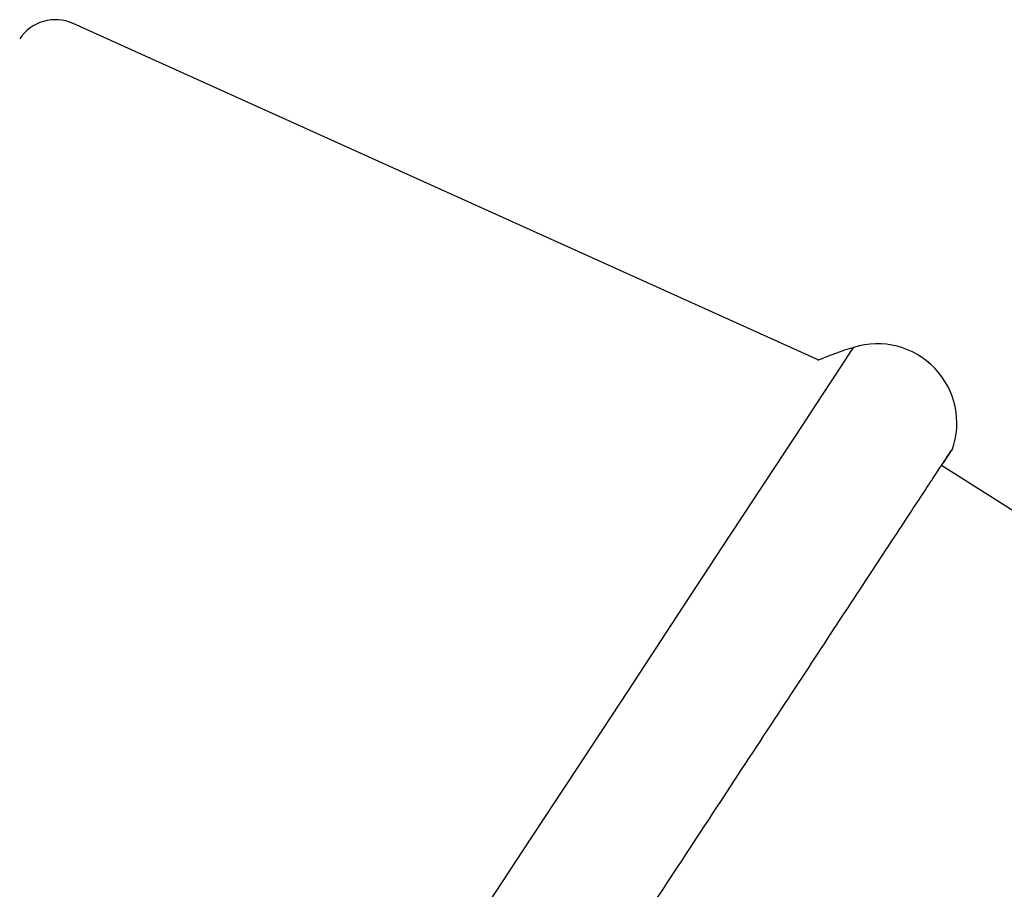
# Model space of a CAD drawing. Header units: millimetres. Extents: x 4096.18 to 4096.356, y 1727.865 to 1728.119.
# Tile 4 of 11: x 4096.219 to 4096.242, y 1727.892 to 1727.913. Entities that reach past the tile are written whole.
import ezdxf

# ---------------------------------------------------------------- set-up
doc = ezdxf.new("R2010")
doc.units = ezdxf.units.MM
doc.layers.add('SANINDUSA', color=3, linetype='Continuous')

msp = doc.modelspace()

# ---------------------------------------------------------------- linework, layer by layer
at = {"layer": 'SANINDUSA'}
for p, q in [((4096.237422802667, 1727.904735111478), (4096.219976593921, 1727.912612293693)), ((4096.240294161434, 1727.902274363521), (4096.247435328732, 1727.897759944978))]:
    msp.add_line(p, q, dxfattribs=at)
at = {"layer": 'SANINDUSA', "flags": 128}
msp.add_lwpolyline([(4096.222650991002, 1727.881302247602), (4096.222714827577, 1727.88139942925), (4096.222974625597, 1727.881794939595), (4096.22342791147, 1727.882485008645), (4096.224062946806, 1727.883451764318), (4096.224863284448, 1727.884670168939), (4096.225808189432, 1727.886108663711), (4096.226873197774, 1727.88772999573), (4096.228030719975, 1727.889492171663), (4096.22925078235, 1727.891349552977), (4096.230501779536, 1727.893254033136), (4096.231751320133, 1727.895156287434), (4096.232967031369, 1727.897007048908), (4096.234117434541, 1727.898758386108), (4096.235172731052, 1727.900364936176), (4096.236105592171, 1727.901785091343), (4096.236891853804, 1727.90298207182), (4096.237511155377, 1727.903924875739), (4096.237947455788, 1727.904589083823), (4096.238189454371, 1727.904957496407), (4096.238239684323, 1727.905033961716)], dxfattribs=at)
at = {"layer": 'SANINDUSA'}
for centre, radius, start, end in [((4096.219565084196, 1727.91170089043), 0.001000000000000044, 65.70022005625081, 146.7002200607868), ((4096.240938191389, 1727.896343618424), 0.009099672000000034, 107.2505045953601, 112.9431598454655), ((4096.238791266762, 1727.903257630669), 0.001859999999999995, 340.3399895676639, 107.2505045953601)]:
    msp.add_arc(centre, radius, start, end, dxfattribs=at)
for points, knots in [([(4096.240549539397, 1727.902663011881), (4096.240521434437, 1727.902620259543), (4096.240490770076, 1727.902573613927), (4096.240309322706, 1727.902297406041), (4096.240294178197, 1727.902274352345)], [0, 0, 0, 0, 0.9165349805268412, 0.9999999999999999, 0.9999999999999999, 0.9999999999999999, 0.9999999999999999]), ([(4096.225742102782, 1727.880122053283), (4096.225792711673, 1727.880199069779), (4096.225893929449, 1727.880353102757), (4096.226400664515, 1727.88112445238), (4096.22714617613, 1727.882259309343), (4096.228127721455, 1727.883753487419), (4096.229300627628, 1727.885539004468), (4096.230621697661, 1727.887550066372), (4096.232039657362, 1727.889708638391), (4096.233500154, 1727.891931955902), (4096.23494703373, 1727.894134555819), (4096.2363246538, 1727.896231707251), (4096.237580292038, 1727.898143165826), (4096.238664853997, 1727.899794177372), (4096.239539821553, 1727.90112611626), (4096.240159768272, 1727.902069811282), (4096.240513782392, 1727.902608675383), (4096.240526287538, 1727.902627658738), (4096.24053167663, 1727.902635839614)], [0, 0, 0, 0, 0.06346259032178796, 0.1269251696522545, 0.1903877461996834, 0.2538503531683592, 0.3173129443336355, 0.380775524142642, 0.4442381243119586, 0.50770073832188, 0.5711632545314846, 0.6346258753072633, 0.6980885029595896, 0.761551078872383, 0.8250136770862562, 0.888476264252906, 0.9519388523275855, 1, 1, 1, 1]), ([(4096.239710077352, 1727.872084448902), (4096.239742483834, 1727.872113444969), (4096.239806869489, 1727.872171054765), (4096.239912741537, 1727.872264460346), (4096.240024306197, 1727.872361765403), (4096.2401419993, 1727.872463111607), (4096.240265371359, 1727.872567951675), (4096.240394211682, 1727.872675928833), (4096.240528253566, 1727.872786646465), (4096.240667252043, 1727.872899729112), (4096.24081096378, 1727.873014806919), (4096.240959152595, 1727.873131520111), (4096.241111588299, 1727.873249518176), (4096.241268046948, 1727.87336846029), (4096.241428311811, 1727.873488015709), (4096.24159217, 1727.873607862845), (4096.241759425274, 1727.87372769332), (4096.242136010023, 1727.873991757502), (4096.242759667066, 1727.874402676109), (4096.243547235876, 1727.874862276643), (4096.244235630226, 1727.875220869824), (4096.244971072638, 1727.875586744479), (4096.245950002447, 1727.876051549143), (4096.247174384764, 1727.876597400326), (4096.248452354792, 1727.877143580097), (4096.249548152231, 1727.877602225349), (4096.250435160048, 1727.877975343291), (4096.251320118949, 1727.878351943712), (4096.252421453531, 1727.878835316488), (4096.253716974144, 1727.879454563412), (4096.254949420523, 1727.880134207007), (4096.256070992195, 1727.880906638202), (4096.257006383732, 1727.881810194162), (4096.257647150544, 1727.882882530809), (4096.257888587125, 1727.88408938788), (4096.257750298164, 1727.885350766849), (4096.257330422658, 1727.886619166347), (4096.256716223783, 1727.887871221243), (4096.255969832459, 1727.88909341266), (4096.255135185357, 1727.89027753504), (4096.254239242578, 1727.891421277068), (4096.253298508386, 1727.892523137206), (4096.252327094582, 1727.89357711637), (4096.251318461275, 1727.894594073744), (4096.250322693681, 1727.895523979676), (4096.249491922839, 1727.896238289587), (4096.248928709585, 1727.896690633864), (4096.248601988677, 1727.896942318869), (4096.248333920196, 1727.897143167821), (4096.248050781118, 1727.897348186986), (4096.247740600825, 1727.89756324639), (4096.24753703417, 1727.897694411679), (4096.247435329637, 1727.897759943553)], [0, 0, 0, 0, 0.007829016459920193, 0.01555480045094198, 0.02317801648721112, 0.03069935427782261, 0.03811952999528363, 0.04543928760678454, 0.05265940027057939, 0.05978067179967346, 0.06680393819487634, 0.07373006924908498, 0.08055997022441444, 0.08729458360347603, 0.09393489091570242, 0.1004819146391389, 0.106936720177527, 0.1133004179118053, 0.1426693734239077, 0.1708904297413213, 0.1847940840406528, 0.2005443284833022, 0.2303837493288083, 0.2603767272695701, 0.2907057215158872, 0.3214414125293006, 0.336787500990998, 0.3520778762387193, 0.3825102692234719, 0.4127887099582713, 0.4427688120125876, 0.4719005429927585, 0.5005263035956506, 0.5287414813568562, 0.5578176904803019, 0.5885325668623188, 0.6208658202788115, 0.6545670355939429, 0.6889548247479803, 0.7236903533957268, 0.7586809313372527, 0.7938463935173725, 0.8291230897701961, 0.864187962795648, 0.9008976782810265, 0.9331178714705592, 0.9500877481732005, 0.9591414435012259, 0.9669440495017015, 0.9779858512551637, 0.9890014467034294, 1, 1, 1, 1])]:
    msp.add_open_spline(points, degree=3, knots=knots, dxfattribs=at)

doc.saveas('drawing.dxf')
